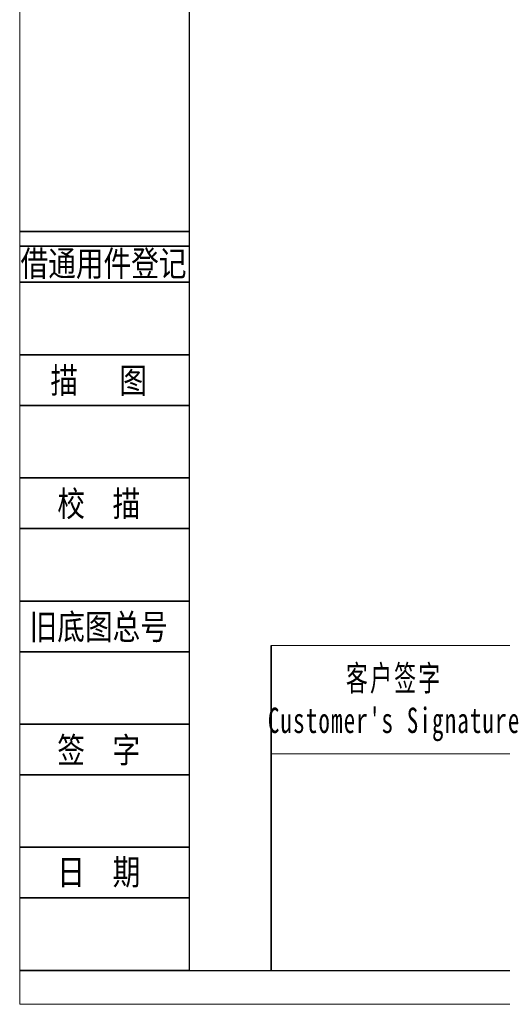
# Model space of a CAD drawing. Header units: millimetres. Extents: x 8115 to 8940, y -589 to -5.
# Tile 1 of 4: x 8115 to 8255, y -589 to -303. Entities that reach past the tile are written whole.
import ezdxf
from ezdxf.enums import TextEntityAlignment as Align

# ---------------------------------------------------------------- set-up
doc = ezdxf.new("R2010")
doc.units = ezdxf.units.MM
for name, color, linetype, lineweight in [('2细线层', 4, 'Continuous', 35), ('6文字层', 3, 'Continuous', 35), ('7标注层', 4, 'Continuous', 35), ('SLD-0', 7, 'Continuous', 18), ('图框_外框线', 7, 'Continuous', 18)]:
    doc.layers.add(name, color=color, linetype=linetype, lineweight=lineweight)
doc.styles.add('宋体', font='txt', dxfattribs={"width": 0.8})
doc.styles.add('标准', font='txt', dxfattribs={"width": 0.667})

msp = doc.modelspace()

# ---------------------------------------------------------------- linework, layer by layer
at = {"layer": '2细线层'}
for p, q in [((8114.99, -364.52), (8164.16, -364.52)), ((8114.99, -368.72), (8164.16, -368.72)), ((8114.99, -379.22), (8164.16, -379.22)), ((8114.99, -400.23), (8164.16, -400.23)), ((8114.99, -414.93), (8164.16, -414.93)), ((8114.99, -435.94), (8164.16, -435.94)), ((8114.99, -450.64), (8164.16, -450.64)), ((8114.99, -471.65), (8164.16, -471.65)), ((8114.99, -486.35), (8164.16, -486.35)), ((8114.99, -507.35), (8164.16, -507.35)), ((8114.99, -522.06), (8164.16, -522.06)), ((8114.99, -543.06), (8164.16, -543.06)), ((8114.99, -557.76), (8164.16, -557.76)), ((8114.99, -578.77), (8164.16, -578.77))]:
    msp.add_line(p, q, dxfattribs=at)
at = {"layer": '7标注层', "color": 0}
msp.add_line((8187.92, -484.53), (8187.92, -578.77), dxfattribs=at)
at = {"layer": '图框_外框线'}
for p, q in [((8187.92, -484.53), (8929.87, -484.53)), ((8187.92, -515.98), (8929.87, -515.98))]:
    msp.add_line(p, q, dxfattribs=at)
at = {"layer": '图框_外框线', "color": 3}
msp.add_lwpolyline([(8115.08, -588.59), (8939.69, -588.59), (8939.69, -5.47), (8115.08, -5.47)], close=True, dxfattribs=at)
at = {"layer": '图框_外框线', "color": 3, "lineweight": 25}
msp.add_lwpolyline([(8164.16, -578.77), (8929.87, -578.77), (8929.87, -15.29), (8164.16, -15.29)], close=True, dxfattribs=at)

# ---------------------------------------------------------------- texts
at = {"layer": '6文字层', "color": 3, "style": '宋体', "width": 0.8}
for s, p in [('借通用件登记', (8139.31, -373.69)), ('描   图', (8137.91, -407.58)), ('校  描', (8137.91, -443.29)), ('旧底图总号', (8137.91, -479)), ('签  字', (8137.91, -514.7)), ('日  期', (8137.92, -550.2))]:
    msp.add_text(s, height=7.352, dxfattribs=at).set_placement(p, align=Align.MIDDLE)
at = {"layer": 'SLD-0', "color": 1, "insert": (8223.6, -490.35), "char_height": 7.338, "width": 91.285, "attachment_point": 2, "style": '标准'}
msp.add_mtext("\\T1.1;客户签字\\PCustomer's Signature", dxfattribs=at)

doc.saveas('drawing.dxf')
